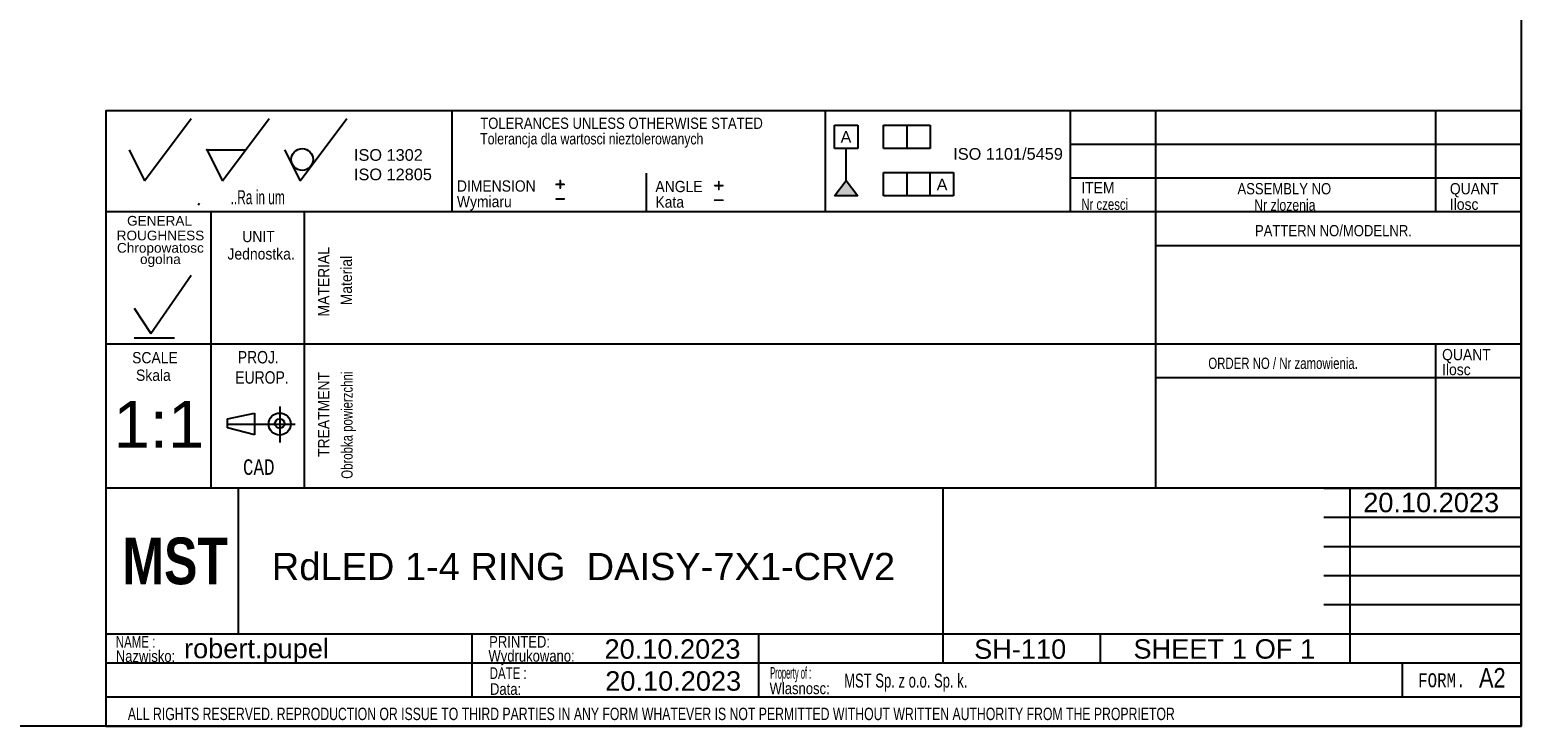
# Model space of a CAD drawing. Header units: millimetres. Extents: x 10 to 580, y 10 to 410.
# Tile 11 of 13: x 388 to 580, y 10 to 100. Entities that reach past the tile are written whole.
import ezdxf
from ezdxf.entities.mleader import LeaderData, LeaderLine
from ezdxf.enums import TextEntityAlignment as Align
from ezdxf.lldxf.tags import DXFTag
from ezdxf.math import Vec2, Vec3

# ---------------------------------------------------------------- set-up
doc = ezdxf.new("R2010")
doc.units = ezdxf.units.MM
doc.layers.add('10', color=7, linetype='Continuous')
doc.layers.add('Default', color=7, linetype='Continuous')
doc.styles.add('SEACAD_Arial', font='arial.ttf')
doc.styles.add('SEACAD_Lucida_Console', font='lucon.TTF', dxfattribs={"width": 0.8})
tags = doc.linetypes.add('CENTER2', pattern=[28.575, 19.05, -3.175, 3.175, -3.175]).pattern_tags.tags
tags[10:11] = [DXFTag(74, 4), DXFTag(75, 0), DXFTag(340, '0'), DXFTag(46, 0.0), DXFTag(50, 0.0), DXFTag(44, 0.0), DXFTag(45, 0.0)]
tags[8:9] = [DXFTag(74, 4), DXFTag(75, 0), DXFTag(340, '0'), DXFTag(46, 0.0), DXFTag(50, 0.0), DXFTag(44, 0.0), DXFTag(45, 0.0)]
tags[6:7] = [DXFTag(74, 4), DXFTag(75, 0), DXFTag(340, '0'), DXFTag(46, 0.0), DXFTag(50, 0.0), DXFTag(44, 0.0), DXFTag(45, 0.0)]
tags[4:5] = [DXFTag(74, 4), DXFTag(75, 0), DXFTag(340, '0'), DXFTag(46, 0.0), DXFTag(50, 0.0), DXFTag(44, 0.0), DXFTag(45, 0.0)]

# ---------------------------------------------------------------- blocks, each defined once
blk = doc.blocks.new('SEANNOT_GROUP28')
at = {"layer": 'Default', "color": 7, "linetype": 'Continuous', "style": 'SEACAD_Arial'}
blk.add_text('RdLED 1-4 RING  DAISY-7X1-CRV2', height=3.5, dxfattribs=at).set_placement((419.36, 32.28), align=Align.TOP_LEFT)
blk = doc.blocks.new('SEANNOT_GROUP29')
at = {"layer": 'Default', "color": 7, "linetype": 'Continuous', "style": 'SEACAD_Arial'}
blk.add_text('robert.pupel', height=2.5, dxfattribs=at).set_placement((408.07, 21.24), align=Align.TOP_LEFT)
blk = doc.blocks.new('SEANNOT_GROUP30')
at = {"layer": 'Default', "color": 7, "linetype": 'Continuous', "style": 'SEACAD_Arial'}
blk.add_text('SH-110', height=2.5, dxfattribs=at).set_placement((509.66, 21.16), align=Align.TOP_LEFT)
blk = doc.blocks.new('SEANNOT_GROUP31')
at = {"layer": 'Default', "color": 7, "linetype": 'Continuous', "style": 'SEACAD_Arial'}
blk.add_text('20.10.2023', height=2.5, dxfattribs=at).set_placement((462.23, 17.06), align=Align.TOP_LEFT)
blk = doc.blocks.new('SEANNOT_GROUP32')
at = {"layer": 'Default', "color": 7, "linetype": 'Continuous', "style": 'SEACAD_Arial'}
blk.add_text('1:1', height=6, dxfattribs=at).set_placement((399.01, 51.82), align=Align.TOP_LEFT)
blk = doc.blocks.new('SEANNOT_GROUP33')
at = {"layer": 'Default', "color": 7, "linetype": 'Continuous', "style": 'SEACAD_Arial'}
blk.add_text('20.10.2023', height=2.5, dxfattribs=at).set_placement((462.14, 21.17), align=Align.TOP_LEFT)
blk = doc.blocks.new('SEANNOT_GROUP34')
at = {"layer": 'Default', "color": 7, "linetype": 'Continuous', "style": 'SEACAD_Arial'}
for s, p in [('SHEET ', (530.15, 21.18)), ('1', (542.82, 21.18)), (' OF ', (544.77, 21.18)), ('1', (551.57, 21.18))]:
    blk.add_text(s, height=2.5, dxfattribs=at).set_placement(p, align=Align.TOP_LEFT)
blk = doc.blocks.new('SEANNOT_GROUP35')
at = {"layer": 'Default', "color": 7, "linetype": 'Continuous', "style": 'SEACAD_Arial'}
blk.add_text('20.10.2023', height=2.5, dxfattribs=at).set_placement((559.69, 40.01), align=Align.TOP_LEFT)
blk = doc.blocks.new('_Dot')
at = {"color": 0, "linetype": 'ByBlock', "lineweight": -2}
blk.add_line((-0.5, 0), (-1, 0), dxfattribs=at)
at = {"color": 0, "linetype": 'ByBlock', "const_width": 0.5}
blk.add_lwpolyline([(-0.25, 0, 1), (0.25, 0, 1)], format="xyb", close=True, dxfattribs=at)

msp = doc.modelspace()

# ---------------------------------------------------------------- hatches: boundary and pattern name
at = {"layer": 'Default', "linetype": 'Continuous'}
msp.add_hatch(color=7, dxfattribs=at).paths.add_polyline_path([(493.191, 80.193), (491.691, 78.208), (494.691, 78.208)])

# ---------------------------------------------------------------- linework, layer by layer
at = {"layer": '10', "color": 7, "linetype": 'Continuous'}
for p, q in [((442.5, 89.125), (442.5, 76.125)), ((490.5, 89.125), (490.5, 76.125)), ((522, 89.125), (522, 76.125)), ((533, 89.125), (533, 40.625)), ((569, 89.125), (569, 76.125)), ((403, 80.125), (409, 88.125)), ((413, 80.125), (419, 88.125)), ((423, 80.125), (429, 88.125)), ((580, 84.792), (522, 84.792)), ((401, 84.125), (403, 80.125)), ((411, 84.125), (416, 84.125)), ((411, 84.125), (413, 80.125)), ((421, 84.125), (423, 80.125)), ((467.5, 81.125), (467.5, 76.125)), ((580, 80.458), (522, 80.458)), ((409.875, 77.052), (410.051, 77.258)), ((580, 76.125), (398, 76.125)), ((411.5, 76.125), (411.5, 40.625)), ((411.5, 76.125), (411.5, 42.125)), ((423.5, 76.125), (423.5, 40.625)), ((580, 71.792), (533, 71.792)), ((403.803, 60.49), (409.001, 67.995)), ((401.661, 63.772), (403.803, 60.49)), ((401.661, 59.95), (406.859, 59.95)), ((580, 59.125), (398, 59.125)), ((569, 59.125), (569, 40.625)), ((580, 54.792), (533, 54.792)), ((413.646, 49.54), (417.132, 50.232)), ((417.132, 50.232), (417.132, 47.464)), ((420.375, 51.101), (420.375, 46.492)), ((420.375, 51.101), (420.375, 46.492)), ((413.646, 48.347), (413.646, 49.54)), ((417.132, 47.464), (413.646, 48.347)), ((505.625, 40.625), (398, 40.625)), ((505.5, 40.625), (398, 40.625)), ((415.059, 21.875), (415.059, 40.625)), ((554.625, 40.625), (580.125, 40.625)), ((558, 18.125), (558, 40.625)), ((554.625, 36.875), (580.125, 36.875)), ((554.625, 33.125), (580.125, 33.125)), ((554.625, 29.375), (580.125, 29.375)), ((554.625, 25.625), (580.125, 25.625)), ((398, 21.875), (580.125, 21.875)), ((445.08, 21.82), (445.08, 13.695)), ((481.934, 21.814), (481.934, 13.689)), ((525.875, 21.875), (525.875, 18.125)), ((398, 18.125), (554.625, 18.125)), ((564.687, 18.125), (564.687, 13.75)), ((398, 13.75), (580, 13.75))]:
    msp.add_line(p, q, dxfattribs=at)
at = {"layer": '10', "color": 7, "linetype": 'CENTER2'}
msp.add_line((413.646, 48.848), (422.362, 48.848), dxfattribs=at)
at = {"layer": '10', "color": 7, "linetype": 'Continuous'}
for points in [[(10, 10), (10, 410), (580, 410), (580, 10), (10, 10)], [(580, 10), (580, 89.125), (398, 89.125), (398, 10), (580, 10)], [(505.625, 40.625), (505.625, 18.125), (580, 18.125), (580, 40.625), (505.625, 40.625)]]:
    msp.add_lwpolyline(points, dxfattribs=at)
for centre, radius in [((423.272, 82.88), 1.402), ((420.375, 48.848), 1.415), ((420.375, 48.907), 0.607)]:
    msp.add_circle(centre, radius, dxfattribs=at)
msp.add_point((411, 84.125), dxfattribs=at)
at = {"layer": 'Default', "color": 7, "linetype": 'Continuous'}
for p, q in [((491.691, 84.299), (491.691, 87.299)), ((491.691, 87.299), (494.691, 87.299)), ((494.691, 87.299), (494.691, 84.299)), ((498.026, 84.299), (498.026, 87.299)), ((498.026, 87.299), (504.026, 87.299)), ((501.026, 87.299), (501.026, 84.299)), ((504.026, 87.299), (504.026, 84.299)), ((494.691, 84.299), (491.691, 84.299)), ((493.191, 80.193), (493.191, 84.299)), ((504.026, 84.299), (498.026, 84.299)), ((498.026, 78.208), (498.026, 81.208)), ((498.026, 81.208), (507.026, 81.208)), ((501.026, 81.208), (501.026, 78.208)), ((504.026, 78.208), (504.026, 81.208)), ((507.026, 81.208), (507.026, 78.208)), ((491.691, 78.208), (493.191, 80.193)), ((493.191, 80.193), (494.691, 78.208)), ((494.691, 78.208), (491.691, 78.208)), ((507.026, 78.208), (498.026, 78.208))]:
    msp.add_line(p, q, dxfattribs=at)

# ---------------------------------------------------------------- block references
at = {"layer": 'Default'}
for name in ['SEANNOT_GROUP32', 'SEANNOT_GROUP35', 'SEANNOT_GROUP28', 'SEANNOT_GROUP29', 'SEANNOT_GROUP33', 'SEANNOT_GROUP30', 'SEANNOT_GROUP34', 'SEANNOT_GROUP31']:
    msp.add_blockref(name, (0, 0), dxfattribs=at)

# ---------------------------------------------------------------- texts
at = {"layer": '10', "attachment_point": 1}
for s, insert, char_height, width, style in [('{\\farial rounded mt|b0||i0||c0|p34;\\C7;\\H1.45000002;\\W0.83002;TOLERANCES UNLESS OTHERWISE STATED}', (446.157, 88.262), 1.45, 38.61414, 'SEACAD_Arial'), ('{\\farial rounded mt|b0||i0||c0|p34;\\C7;\\H1.45000002;\\W0.77704;Tolerancja dla wartosci nieztolerowanych}', (446.157, 86.262), 1.45, 36.02936, 'SEACAD_Arial'), ('{\\farial rounded mt|b0||i0||c0|p34;\\C7;\\H1.8;\\W0.608;..Ra in um}', (414.064, 78.925), 1.8, 8.92175, 'SEACAD_Arial'), ('{\\farial rounded mt|b0||i0||c0|p34;\\C7;\\H1.45000002;\\W0.883;DIMENSION}', (443.157, 80.191), 1.45, 10.15001, 'SEACAD_Arial'), ('{\\farial rounded mt|b0||i0||c0|p34;\\C7;\\H1.45000002;\\W0.883;ANGLE}', (468.684, 80.127), 1.45, 6.05218, 'SEACAD_Arial'), ('{\\farial rounded mt|b0||i0||c0|p34;\\C7;\\H1.45000002;\\W0.883;ITEM}', (523.44, 79.968), 1.45, 4.25544, 'SEACAD_Arial'), ('{\\farial rounded mt|b0||i0||c0|p34;\\C7;\\H1.45000002;\\W0.83002;ASSEMBLY NO}', (543.519, 79.841), 1.45, 12.82936, 'SEACAD_Arial'), ('{\\farial rounded mt|b0||i0||c0|p34;\\C7;\\H1.45000002;\\W0.883;QUANT}', (570.83, 79.841), 1.45, 6.24131, 'SEACAD_Arial'), ('{\\farial rounded mt|b0||i0||c0|p34;\\C7;\\H1.45000002;\\W0.883;Wymiaru}', (443.157, 78.191), 1.45, 8.67569, 'SEACAD_Arial'), ('{\\farial rounded mt|b0||i0||c0|p34;\\C7;\\H1.45000002;\\W0.883;Kata}', (468.684, 78.127), 1.45, 5.07501, 'SEACAD_Arial'), ('{\\farial rounded mt|b0||i0||c0|p34;\\C7;\\H1.45000002;\\W0.72406;Nr czesci }', (523.44, 77.841), 1.45, 7.78588, 'SEACAD_Arial'), ('{\\farial rounded mt|b0||i0||c0|p34;\\C7;\\H1.45000002;\\W0.77704;Nr zlozenia}', (545.682, 77.742), 1.45, 9.50428, 'SEACAD_Arial'), ('{\\farial rounded mt|b0||i0||c0|p34;\\C7;\\H1.45000002;\\W0.883;Ilosc}', (570.83, 77.841), 1.45, 6.93479, 'SEACAD_Arial'), ('{\\farial rounded mt|b0||i0||c0|p34;\\C7;\\H1.45000002;\\W0.883;UNIT}', (415.567, 73.698), 1.45, 4.16088, 'SEACAD_Arial'), ('{\\farial rounded mt|b0||i0||c0|p34;\\C7;\\H1.45000002;\\W0.83002;PATTERN NO/MODELNR.}', (545.772, 74.447), 1.45, 21.43479, 'SEACAD_Arial'), ('{\\farial rounded mt|b0||i0||c0|p34;\\C7;\\H1.45000002;\\W0.883;Jednostka.}', (413.663, 71.459), 1.45, 8.72628, 'SEACAD_Arial'), ('{\\farial rounded mt|b0||i0||c0|p34;\\C7;\\H1.45000002;\\W0.883;SCALE}', (401.4, 58.113), 1.45, 5.86305, 'SEACAD_Arial'), ('{\\farial rounded mt|b0||i0||c0|p34;\\C7;\\H1.60000002;\\W0.8;PROJ.}', (414.988, 58.249), 1.6, 5.11305, 'SEACAD_Arial'), ('{\\farial rounded mt|b0||i0||c0|p34;\\C7;\\H1.45000002;\\W0.883;QUANT}', (569.83, 58.508), 1.45, 6.24131, 'SEACAD_Arial'), ('{\\farial rounded mt|b0||i0||c0|p34;\\C7;\\H1.45000002;\\W0.883;Skala}', (401.901, 55.859), 1.45, 5.77723, 'SEACAD_Arial'), ('{\\farial rounded mt|b0||i0||c0|p34;\\C7;\\H1.60000002;\\W0.8;EUROP.}', (414.67, 55.642), 1.6, 6.64349, 'SEACAD_Arial'), ('{\\farial rounded mt|b0||i0||c0|p34;\\C7;\\H1.45000002;\\W0.72406;ORDER NO / Nr zamowienia.}', (539.772, 57.392), 1.45, 25.03089, 'SEACAD_Arial'), ('{\\farial rounded mt|b0||i0||c0|p34;\\C7;\\H1.45000002;\\W0.883;Ilosc}', (569.83, 56.587), 1.45, 6.93479, 'SEACAD_Arial'), ('{\\fLucida Console|b0||i0||c0|p34;\\C7;\\H1.99999998;\\W0.8;CAD}', (415.65, 44.318), 2, 4.53334, 'SEACAD_Lucida_Console'), ('{\\farial rounded mt|b0||i0||c0|p34;\\C7;\\H1.5;\\W0.704;NAME :}', (399.301, 21.599), 1.5, 5.5761, 'SEACAD_Arial'), ('{\\farial rounded mt|b0||i0||c0|p34;\\C7;\\H1.5;\\W0.8;PRINTED:}', (447.305, 21.599), 1.5, 8.9879, 'SEACAD_Arial'), ('{\\farial rounded mt|b0||i0||c0|p34;\\C7;\\H1.5;\\W0.8;Nazwisko:}', (399.301, 19.752), 1.5, 7.67838, 'SEACAD_Arial'), ('{\\farial rounded mt|b0||i0||c0|p34;\\C7;\\H1.5;\\W0.8;Wydrukowano:}', (447.217, 19.789), 1.5, 11.43865, 'SEACAD_Arial'), ('{\\farial rounded mt|b0||i0||c0|p34;\\C7;\\H1.5;\\W0.704;DATE :}', (447.371, 17.571), 1.5, 5.2174, 'SEACAD_Arial'), ('{\\farial rounded mt|b0||i0||c0|p34;\\C7;\\H1.5;\\W0.46208;Property of :}', (483.443, 17.599), 1.5, 8.86958, 'SEACAD_Arial'), ('{\\farial rounded mt|b0||i0||c0|p34;\\C7;\\H2.50000002;\\W0.8;A2}', (574.578, 17.47), 2.5, 3.31523, 'SEACAD_Arial'), ('{\\farial rounded mt|b0||i0||c0|p34;\\C7;\\H1.5;\\W0.8;Data:}', (447.414, 15.521), 1.5, 6.19566, 'SEACAD_Arial'), ('{\\farial rounded mt|b0||i0||c0|p34;\\C7;\\H1.5;\\W0.8;Wlasnosc:}', (483.36, 15.614), 1.5, 10.89131, 'SEACAD_Arial'), ('{\\farial rounded mt|b0||i0||c0|p34;\\C7;\\H1.8;\\W0.667;MST Sp. z o.o. Sp. k.}', (492.948, 16.761), 1.8, 58.30436, 'SEACAD_Arial'), ('{\\fLucida Console|b0||i0||c0|p34;\\C7;\\H1.8;\\W0.8;FORM.}', (566.75, 16.8), 1.8, 6.80001, 'SEACAD_Lucida_Console'), ('{\\farial rounded mt|b0||i0||c0|p34;\\C7;\\H1.60000002;\\W0.704;ALL RIGHTS RESERVED. REPRODUCTION OR ISSUE TO THIRD PARTIES IN ANY FORM WHATEVER IS NOT PERMITTED WITHOUT WRITTEN AUTHORITY FROM THE PROPRIETOR}', (400.847, 12.378), 1.6, 148.00001, 'SEACAD_Arial')]:
    msp.add_mtext(s, dxfattribs=dict(at, insert=insert, char_height=char_height, width=width, style=style))
at = {"layer": '10', "char_height": 1.25, "attachment_point": 1}
for s, insert, width in [('{\\fArial|b0||i0||c0|p34;\\C7;\\H1.2499998;\\W1.;GENERAL}', (400.752, 75.618), 8.3424), ('{\\fArial|b0||i0||c0|p34;\\C7;\\H1.2499998;\\W1.;ROUGHNESS}', (399.417, 73.724), 11.22283)]:
    msp.add_mtext(s, dxfattribs=dict(at, insert=insert, width=width))
at = {"layer": '10', "insert": (405.036, 70.596), "char_height": 1.25, "width": 11.65265, "attachment_point": 5, "line_spacing_factor": 0.7}
msp.add_mtext('{\\fArial|b0||i0||c0|p34;\\C7;\\H1.24999998;\\W1.;Chropowatosc\\P}{\\fArial|b0||i0||c0|p34;\\C7;\\H1.24999998;\\W1.;ogolna}', dxfattribs=at)
at = {"layer": '10', "char_height": 1.45, "attachment_point": 1, "rotation": 89.99999, "style": 'SEACAD_Arial'}
for s, insert, width in [('{\\farial rounded mt|b0||i0||c0|p34;\\C7;\\H1.45000002;\\W0.883;MATERIAL}', (425.301, 62.683), 8.92066), ('{\\farial rounded mt|b0||i0||c0|p34;\\C7;\\H1.45000002;\\W0.883;Material}', (428.221, 64.126), 7.15315), ('{\\farial rounded mt|b0||i0||c0|p34;\\C7;\\H1.45000002;\\W0.72406;Obrobka powierzchni}', (428.301, 41.817), 17.04755), ('{\\farial rounded mt|b0||i0||c0|p34;\\C7;\\H1.45000002;\\W0.883;TREATMENT}', (425.301, 44.621), 10.87501)]:
    msp.add_mtext(s, dxfattribs=dict(at, insert=insert, width=width))
at = {"layer": 'Default'}
for s, insert, char_height, width, attachment_point in [('{\\fArial CE|b0||i0||c0|p34;\\C7;\\H1.5;\\W1.;A}', (493.184, 86.523), 1.5, 1.40218, 2), ('{\\fArial|b0||i0||c0|p34;\\C7;\\H1.5;\\W1.;ISO 1101/5459}', (514.026, 84.341), 1.5, 14.64101, 2), ('{\\fArial|b0||i0||c0|p34;\\C7;\\H1.5;\\W1.;ISO 1302 \\P}{\\fArial|b0||i0||c0|p34;\\C7;\\H1.5;\\W1.;ISO 12805}', (429.924, 84.206), 1.5, 10.48633, 1), ('{\\fSolid Edge ISO|b0||i0||c0|p34;\\C7;\\H2.5;\\W1.;+\\P}', (455.626, 81.186), 2.5, 1.88245, 1), ('{\\fSolid Edge ISO|b0||i0||c0|p34;\\C7;\\H2.5;\\W1.;+\\P}', (476.02, 81.03), 2.5, 1.88245, 1), ('{\\fArial CE|b0||i0||c0|p34;\\C7;\\H1.5;\\W1.;A}', (505.541, 80.397), 1.5, 1.40218, 2), ('{\\fSolid Edge ISO|b0||i0||c0|p34;\\C7;\\H2.5;\\W1.;-\\P}', (455.626, 79.304), 2.5, 1.88245, 1), ('{\\fSolid Edge ISO|b0||i0||c0|p34;\\C7;\\H2.5;\\W1.;-\\P}', (476.02, 79.147), 2.5, 1.88245, 1)]:
    msp.add_mtext(s, dxfattribs=dict(at, insert=insert, char_height=char_height, width=width, attachment_point=attachment_point))

# ---------------------------------------------------------------- leaders
at = {"layer": 'Default', "color": 7, "linetype": 'Continuous'}
ml = msp.add_multileader_mtext('Standard', dxfattribs=at)
ml.set_content('{\\pxsm0.9;\\fImpact|b0||i0||c0|p34;\\W1.;MST\\P}', color=256)
ml.set_leader_properties()
ml.set_arrow_properties(name='DOT')
ml.build(insert=Vec2(0, 0))
ml.multileader.update_dxf_attribs({"leader_type": 0, "dogleg_length": 0, "arrow_head_size": 6})
ctx = ml.context
ctx.base_point, ctx.char_height, ctx.arrow_head_size = Vec3(398.144, 31.187), 6, 6
ctx.mtext.insert = Vec3(400.144, 34.25)

doc.saveas('drawing.dxf')
